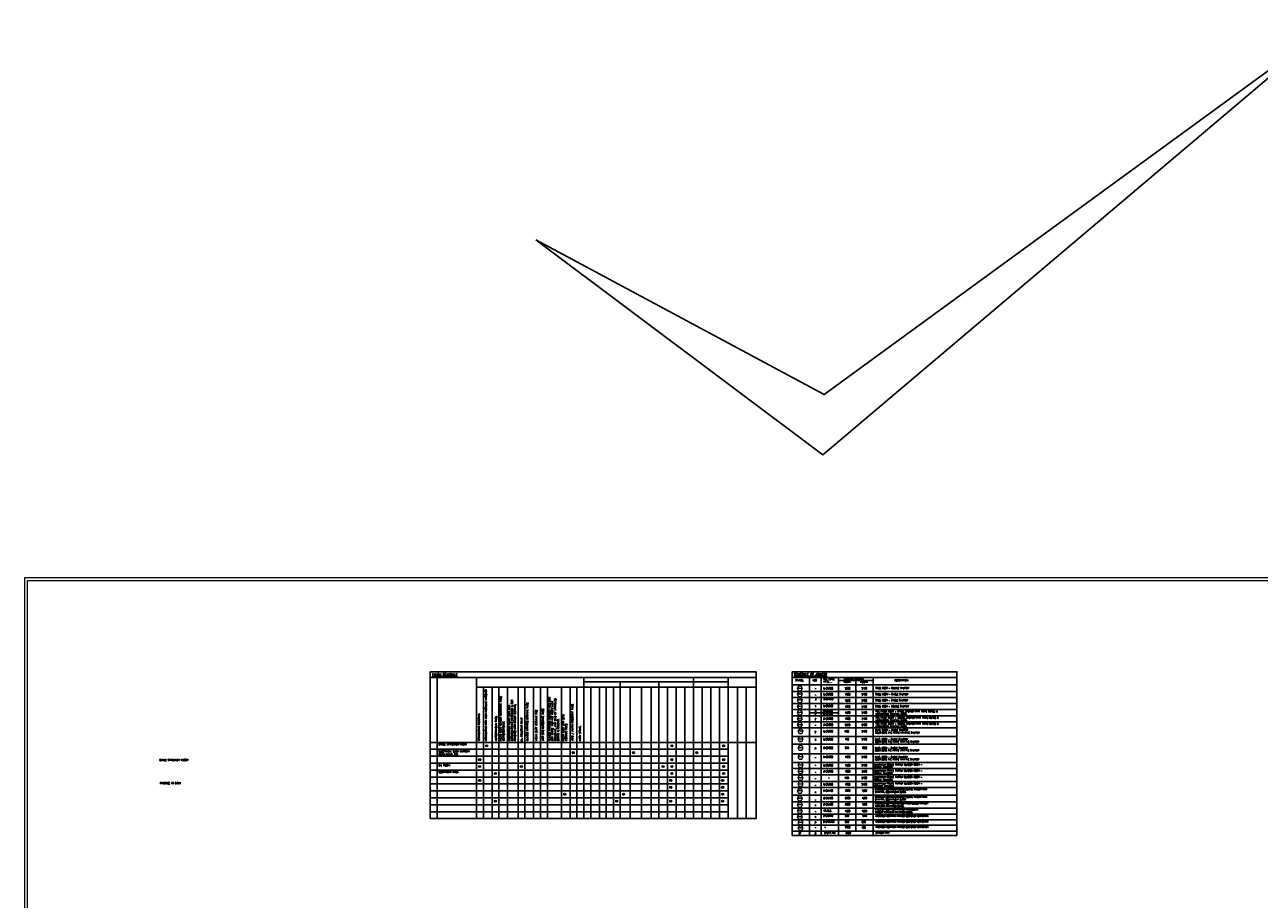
# Model space of a CAD drawing. Header units: inches. Extents: x 0 to 1544102, y 0 to 23144100.
# Tile 158 of 184: x 430965 to 644678, y 240069 to 391543. Entities that reach past the tile are written whole.
import ezdxf
from ezdxf.enums import TextEntityAlignment as Align

# ---------------------------------------------------------------- set-up
doc = ezdxf.new("R2010")
doc.units = ezdxf.units.IN
doc.header["$LTSCALE"] = 1800
doc.header["$MEASUREMENT"] = 0
doc.linetypes.add('CENTER', pattern=[2, 1.25, -0.25, 0.25, -0.25])
doc.layers.add('1', color=7, linetype='Continuous')
for name, color, linetype, lineweight in [('2CON', 1, 'Continuous', 13), ('A-DOOR', 31, 'Continuous', 9), ('A-WIN TAG', 3, 'Continuous', 13), ('CLAD-1', 3, 'Continuous', 15), ('TEXT', 3, 'Continuous', 18)]:
    doc.layers.add(name, color=color, linetype=linetype, lineweight=lineweight)
doc.styles.add('ROMANC', font='ROMANC.SHX')
doc.styles.get("Standard").update_dxf_attribs({"font": 'arial.ttf'})

msp = doc.modelspace()

# ---------------------------------------------------------------- hatches: boundary and pattern name
at = {"layer": 'CLAD-1'}
h = msp.add_hatch(color=256, dxfattribs=at)
h.dxf.hatch_style = 1
h.paths.add_polyline_path([(511108.12, 266663.59, 1), (510740.42, 266663.59, 1)])
h = msp.add_hatch(color=256, dxfattribs=at)
h.dxf.hatch_style = 1
h.paths.add_polyline_path([(526108.12, 265463.6, 1), (525740.42, 265463.6, 1)])
h = msp.add_hatch(color=256, dxfattribs=at)
h.dxf.hatch_style = 1
h.paths.add_polyline_path([(536527.03, 265463.57, 1), (536159.33, 265463.57, 1)])
h = msp.add_hatch(color=256, dxfattribs=at)
h.dxf.hatch_style = 1
h.paths.add_polyline_path([(543156.75, 266663.55, 1), (542789.05, 266663.55, 1)])
h = msp.add_hatch(color=256, dxfattribs=at)
h.dxf.hatch_style = 1
h.paths.add_polyline_path([(547493.26, 265463.57, 1), (547125.56, 265463.57, 1)])
h = msp.add_hatch(color=256, dxfattribs=at)
h.dxf.hatch_style = 1
h.paths.add_polyline_path([(552139.23, 266663.55, 1), (551771.54, 266663.55, 1)])
h = msp.add_hatch(color=256, dxfattribs=at)
h.dxf.hatch_style = 1
h.paths.add_polyline_path([(509908.12, 264263.59, 1), (509540.42, 264263.59, 1)])
h = msp.add_hatch(color=256, dxfattribs=at)
h.dxf.hatch_style = 1
h.paths.add_polyline_path([(509908.12, 263063.59, 1), (509540.42, 263063.59, 1)])
h = msp.add_hatch(color=256, dxfattribs=at)
h.dxf.hatch_style = 1
h.paths.add_polyline_path([(517108.12, 263063.6, 1), (516740.42, 263063.6, 1)])
h = msp.add_hatch(color=256, dxfattribs=at)
h.dxf.hatch_style = 1
h.paths.add_polyline_path([(541651.91, 263063.55, 1), (541284.21, 263063.55, 1)])
h = msp.add_hatch(color=256, dxfattribs=at)
h.dxf.hatch_style = 1
h.paths.add_polyline_path([(543156.75, 264263.55, 1), (542789.05, 264263.55, 1)])
h = msp.add_hatch(color=256, dxfattribs=at)
h.dxf.hatch_style = 1
h.paths.add_polyline_path([(543156.75, 263063.55, 1), (542789.05, 263063.55, 1)])
h = msp.add_hatch(color=256, dxfattribs=at)
h.dxf.hatch_style = 1
h.paths.add_polyline_path([(552139.23, 264263.55, 1), (551771.53, 264263.55, 1)])
h = msp.add_hatch(color=256, dxfattribs=at)
h.dxf.hatch_style = 1
h.paths.add_polyline_path([(552139.23, 263063.55, 1), (551771.54, 263063.55, 1)])
h = msp.add_hatch(color=256, dxfattribs=at)
h.dxf.hatch_style = 1
h.paths.add_polyline_path([(509908.12, 260663.59, 1), (509540.42, 260663.59, 1)])
h = msp.add_hatch(color=256, dxfattribs=at)
h.dxf.hatch_style = 1
h.paths.add_polyline_path([(512608.12, 261863.59, 1), (512240.42, 261863.59, 1)])
h = msp.add_hatch(color=256, dxfattribs=at)
h.dxf.hatch_style = 1
h.paths.add_polyline_path([(542978.74, 260663.56, 1), (542611.04, 260663.56, 1)])
h = msp.add_hatch(color=256, dxfattribs=at)
h.dxf.hatch_style = 1
h.paths.add_polyline_path([(543156.75, 261863.55, 1), (542789.05, 261863.55, 1)])
h = msp.add_hatch(color=256, dxfattribs=at)
h.dxf.hatch_style = 1
h.paths.add_polyline_path([(551961.22, 260663.56, 1), (551593.53, 260663.56, 1)])
h = msp.add_hatch(color=256, dxfattribs=at)
h.dxf.hatch_style = 1
h.paths.add_polyline_path([(552139.23, 261863.55, 1), (551771.54, 261863.55, 1)])
h = msp.add_hatch(color=256, dxfattribs=at)
h.dxf.hatch_style = 1
h.paths.add_polyline_path([(542978.74, 259463.57, 1), (542611.04, 259463.57, 1)])
h = msp.add_hatch(color=256, dxfattribs=at)
h.dxf.hatch_style = 1
h.paths.add_polyline_path([(551961.22, 259463.57, 1), (551593.53, 259463.57, 1)])
h = msp.add_hatch(color=256, dxfattribs=at)
h.dxf.hatch_style = 1
h.paths.add_polyline_path([(512608.12, 257063.68, 1), (512240.43, 257063.68, 1)])
h = msp.add_hatch(color=256, dxfattribs=at)
h.dxf.hatch_style = 1
h.paths.add_polyline_path([(524608.12, 258263.68, 1), (524240.43, 258263.68, 1)])
h = msp.add_hatch(color=256, dxfattribs=at)
h.dxf.hatch_style = 1
h.paths.add_polyline_path([(533622.52, 257063.68, 1), (533254.83, 257063.68, 1)])
h = msp.add_hatch(color=256, dxfattribs=at)
h.dxf.hatch_style = 1
h.paths.add_polyline_path([(534808.12, 258263.57, 1), (534440.43, 258263.57, 1)])
h = msp.add_hatch(color=256, dxfattribs=at)
h.dxf.hatch_style = 1
h.paths.add_polyline_path([(542978.74, 257063.57, 1), (542611.04, 257063.57, 1)])
h = msp.add_hatch(color=256, dxfattribs=at)
h.dxf.hatch_style = 1
h.paths.add_polyline_path([(551961.22, 258263.57, 1), (551593.53, 258263.57, 1)])
h = msp.add_hatch(color=256, dxfattribs=at)
h.dxf.hatch_style = 1
h.paths.add_polyline_path([(551961.22, 257063.57, 1), (551593.53, 257063.57, 1)])

# ---------------------------------------------------------------- linework, layer by layer
at = {"layer": '1'}
for p, q in [((501164.55, 278492.63, -15.33), (557594.91, 278492.61, 6.35)), ((557594.91, 278492.61, 6.35), (501164.55, 278492.63, -15.33)), ((557594.91, 278492.61, 6.35), (501164.55, 278492.63, -15.33)), ((502374.45, 278492.63, -15.33), (502374.46, 254046.75, -15.87)), ((509159.1, 278492.63, -15.33), (509159.1, 254046.75, -15.87)), ((527759.1, 254046.75, -17.71), (527759.1, 278492.63, -17.17)), ((546744.23, 278492.61, 4.19), (546744.24, 254046.73, 7.08)), ((552744.23, 278492.61, 6.35), (552744.24, 254046.73, 5.68)), ((557594.91, 279492.41, 6.35), (557594.91, 254046.73, 5.73)), ((557594.91, 279492.41, 6.35), (557594.91, 254046.73, 5.73)), ((557594.91, 279492.41, 6.35), (557594.91, 254046.73, 5.73)), ((557594.91, 279492.41, 6.35), (557594.91, 254046.73, 5.73)), ((563833.52, 279492.41), (586924.25, 279492.41)), ((563833.52, 278492.61), (592336.42, 278492.61)), ((566833.52, 278492.61), (566833.52, 251113)), ((568833.52, 278492.61), (568833.52, 251113)), ((571833.52, 278492.61), (571833.52, 251113)), ((571833.52, 277952.42), (577833.52, 277952.42)), ((574833.52, 277952.42), (574833.52, 251849.43)), ((577833.52, 278492.61), (577833.52, 251113)), ((557594.91, 276788.9, 6.35), (509159.1, 276788.92, -15.33)), ((510359.1, 276788.92, -14.88), (510359.1, 254046.75, -56.74)), ((511859.1, 276788.92, -14.88), (511859.1, 254046.75, -56.74)), ((513059.1, 276788.92, -14.88), (513059.1, 254046.75, -56.74)), ((514559.1, 276788.92, -14.88), (514559.1, 254046.75, -56.74)), ((516359.1, 276788.92, -14.88), (516359.1, 254046.75, -56.74)), ((517559.1, 276788.92, -14.88), (517559.1, 254046.75, -56.74)), ((519059.1, 276788.92, -14.88), (519059.1, 254046.75, -56.74)), ((520259.1, 276788.92, -14.88), (520259.1, 254046.75, -56.74)), ((521459.1, 276788.92, -14.88), (521459.1, 254046.75, -56.74)), ((523859.1, 276788.92, -14.88), (523859.1, 254046.75, -56.74)), ((525359.1, 276788.92, -14.88), (525359.1, 254046.75, -56.74)), ((526559.1, 276788.92, -14.88), (526559.1, 254046.75, -56.74)), ((527759.1, 277718.99, -17.17), (552744.23, 277718.97, 6.35)), ((528959.1, 254046.75, -16.81), (528959.1, 276788.92, -16.19)), ((530459.1, 254046.74, -16.94), (530459.1, 276788.92, -16.19)), ((531644.5, 254046.73, -1.91), (531644.5, 276788.91, 0.13)), ((532873.5, 254046.73, -6.76), (532873.5, 276788.91, -4.72)), ((534059.1, 277718.96, -1.61), (534059.1, 254046.72, -2.31)), ((535778.01, 276788.9, 11.53), (535778.01, 254046.73, 10.77)), ((537715.73, 276788.9, 12.57), (537715.73, 254046.73, 10.82)), ((539416.57, 276788.9, 17.28), (539416.57, 254046.73, 15.53)), ((540724.87, 277718.96, 9.42), (540724.88, 254046.73, 9.74)), ((540724.87, 276788.9, 10.49), (540724.88, 254046.73, 9.74)), ((542229.71, 276788.9, 10.48), (542229.72, 254046.73, 9.72)), ((543734.55, 276788.9, 7.84), (543734.56, 254046.73, 7.08)), ((543734.55, 276788.9, 7.84), (543734.56, 254046.73, 7.08)), ((545239.39, 276788.9, 3.03), (545239.4, 254046.73, 7.17)), ((548244.23, 276788.9, 6.8), (548244.24, 254046.73, 6.04)), ((549728.22, 276788.9, 6.8), (549728.22, 254046.73, 6.04)), ((551212.2, 276788.9, 6.8), (551212.2, 254046.73, 6.04)), ((552744.23, 276788.9, 6.35), (552744.24, 254046.73, 5.59)), ((552744.23, 276788.9, 6.35), (552744.24, 254046.73, 5.59)), ((552744.23, 276788.9, 6.35), (552744.24, 254046.73, 5.59)), ((552744.23, 276788.9, 6.35), (552744.24, 254046.73, 5.59)), ((554337.79, 276788.9, 6.35), (554337.79, 254046.73, 5.59)), ((554337.79, 276788.9, 6.35), (554337.79, 254046.73, 5.59)), ((555837.79, 276788.9, 6.35), (555837.79, 254046.73, 5.59)), ((555837.79, 276788.9, 6.35), (555837.79, 254046.73, 5.59)), ((563833.52, 277234.39), (592336.42, 277234.39)), ((563833.52, 276080.51), (592336.42, 276080.51)), ((563833.52, 276080.51), (592336.42, 276080.51)), ((563833.52, 275030.71), (592336.42, 275030.71)), ((563833.52, 273980.91), (592336.42, 273980.91)), ((563833.52, 273980.91), (592336.42, 273980.91)), ((563833.52, 272931.11), (592336.42, 272931.11)), ((563833.52, 271850.6), (592336.42, 271850.6)), ((563833.52, 271850.6), (592336.42, 271850.6)), ((566833.52, 272362.5), (571833.52, 272362.5)), ((563833.52, 270800.8), (592336.42, 270800.8)), ((563833.52, 270800.8), (592336.42, 270800.8)), ((563833.52, 269751), (592336.42, 269751)), ((563833.52, 269751), (592336.42, 269751)), ((563833.52, 269751), (592336.42, 269751)), ((501164.55, 267246.74, -15.33), (557594.91, 267246.72, 6.35)), ((563833.52, 268291.54), (592336.42, 268291.54)), ((501164.55, 266046.74, -15.33), (552744.23, 266046.72, 5.55)), ((563821.42, 266927.95), (592324.32, 266927.95)), ((563833.52, 265239.39), (592336.42, 265239.39)), ((501164.55, 264846.74, -15.33), (552744.23, 264846.72, 5.55)), ((501164.55, 263646.74, -15.33), (552744.24, 263646.72, 5.55)), ((563833.52, 263787.13), (592336.42, 263787.13)), ((501164.55, 262446.74, -15.33), (552744.24, 262446.72, 5.55)), ((501164.55, 261246.74, -15.33), (552744.24, 261246.72, 5.55)), ((563833.52, 262715.02), (592336.42, 262715.02)), ((563833.52, 261607.6), (592336.42, 261607.6)), ((501164.55, 260046.74, -15.33), (552744.24, 260046.72, 5.55)), ((501164.55, 258846.74, -15.33), (552744.24, 258846.72, 5.55)), ((563833.52, 260500.18), (592336.42, 260500.18)), ((563833.52, 259421.3), (592336.42, 259421.3)), ((563833.52, 259421.3), (592336.42, 259421.3)), ((501164.55, 257646.74, -15.33), (552744.24, 257646.72, 5.55)), ((563833.52, 258122.18), (592336.42, 258122.18)), ((563833.52, 258122.18), (592336.42, 258122.18)), ((563833.52, 258122.18), (592336.42, 258122.18)), ((563833.52, 256931.27), (592336.42, 256931.27)), ((501164.55, 256446.74, -15.33), (552744.24, 256446.72, 5.55)), ((501164.55, 255246.74, -15.33), (552744.24, 255246.72, 5.55)), ((563833.52, 255867.49), (592336.42, 255867.49)), ((563833.52, 254803.71), (592336.42, 254803.71)), ((563833.52, 254803.71), (592336.42, 254803.71)), ((563833.52, 254803.71), (592336.42, 254803.71)), ((501164.55, 254046.75, -13.95), (552744.24, 254046.73, 6.94)), ((501164.55, 254046.75, -13.95), (557594.91, 254046.72, 5.73)), ((501164.55, 254046.74, -15.33), (552744.24, 254046.72, 5.55)), ((563833.52, 253860.31), (592336.42, 253860.31)), ((563833.52, 252916.9), (592336.42, 252916.9)), ((563833.52, 251849.43), (592336.42, 251849.43)), ((563833.52, 251113), (592336.42, 251113))]:
    msp.add_line(p, q, dxfattribs=at)
for points in [[(519456.5, 354295.5), (569148.5, 317048), (657144.5, 391542.5), (569371, 327474.5), (519456.5, 354295.5)], [(501164.55, 254046.75), (501164.55, 279492.43), (557594.91, 279492.41)], [(563833.52, 251113), (563833.52, 279492.41), (592336.42, 279492.41), (592336.42, 251113)]]:
    msp.add_lwpolyline(points, dxfattribs=at)
at = {"layer": '2CON'}
for p, q in [((565609.43, 276573.5, 0.05), (564709.43, 276573.5, 0.05)), ((565609.43, 275576.29, 0.05), (564709.43, 275576.29, 0.05)), ((565609.43, 274536.87, 0.05), (564709.43, 274536.87, 0.05)), ((565609.43, 273487.07, 0.05), (564709.43, 273487.07, 0.05)), ((565609.43, 272430.52, 0.05), (564709.43, 272430.52, 0.05)), ((565609.43, 271351.7, 0.05), (564709.43, 271351.7, 0.05)), ((565609.43, 270301.9, 0.05), (564709.43, 270301.9, 0.05)), ((565710.05, 269168.44, 0.05), (564810.05, 269168.44, 0.05)), ((565710.05, 267799.26, 0.05), (564810.05, 267799.26, 0.05)), ((565710.05, 266313.04, 0.05), (564810.05, 266313.04, 0.05)), ((565710.05, 264747.11, 0.05), (564810.05, 264747.11, 0.05)), ((565710.05, 263294.85, 0.05), (564810.05, 263294.85, 0.05)), ((565710.05, 262222.74, 0.05), (564810.05, 262222.74, 0.05)), ((565710.05, 261115.32, 0.05), (564810.05, 261115.32, 0.05)), ((565609.43, 258841.06, 0.05), (564709.43, 258841.06, 0.05)), ((565710.05, 260007.9, 0.05), (564810.05, 260007.9, 0.05)), ((565609.43, 257541.94, 0.05), (564709.43, 257541.94, 0.05)), ((565609.43, 256423.02, 0.05), (564709.43, 256423.02, 0.05)), ((565609.43, 255366.9, 0.05), (564709.43, 255366.9, 0.05)), ((565609.43, 254361.2, 0.05), (564709.43, 254361.2, 0.05)), ((565710.05, 253365.19, 0.05), (564810.05, 253365.19, 0.05)), ((565710.05, 252421.78, 0.05), (564810.05, 252421.78, 0.05))]:
    msp.add_line(p, q, dxfattribs=at)
at = {"layer": 'A-DOOR'}
for points in [[(430964.61, 295794.51), (772061.32, 295794.51), (772061.32, 88594.63), (430964.61, 88594.63)], [(431464.61, 295294.51), (771561.32, 295294.51), (771561.32, 89094.63), (431464.61, 89094.63)]]:
    msp.add_lwpolyline(points, close=True, dxfattribs=at)
at = {"layer": 'A-WIN TAG', "elevation": 0.05}
for points in [[(564934.43, 276963.21), (564709.43, 276573.5), (564934.43, 276183.79), (565384.43, 276183.79), (565609.43, 276573.5), (565384.43, 276963.21)], [(564934.43, 275966), (564709.43, 275576.29), (564934.43, 275186.57), (565384.43, 275186.57), (565609.43, 275576.29), (565384.43, 275966)], [(564934.43, 274926.58), (564709.43, 274536.87), (564934.43, 274147.15), (565384.43, 274147.15), (565609.43, 274536.87), (565384.43, 274926.58)], [(564934.43, 273876.78), (564709.43, 273487.07), (564934.43, 273097.36), (565384.43, 273097.36), (565609.43, 273487.07), (565384.43, 273876.78)], [(564934.43, 272820.23), (564709.43, 272430.52), (564934.43, 272040.8), (565384.43, 272040.8), (565609.43, 272430.52), (565384.43, 272820.23)], [(564934.43, 271741.42), (564709.43, 271351.7), (564934.43, 270961.99), (565384.43, 270961.99), (565609.43, 271351.7), (565384.43, 271741.42)], [(564934.43, 270691.62), (564709.43, 270301.9), (564934.43, 269912.19), (565384.43, 269912.19), (565609.43, 270301.9), (565384.43, 270691.62)], [(565035.05, 269558.15), (564810.05, 269168.44), (565035.05, 268778.72), (565485.05, 268778.72), (565710.05, 269168.44), (565485.05, 269558.15)], [(565035.05, 268188.97), (564810.05, 267799.26), (565035.05, 267409.55), (565485.05, 267409.55), (565710.05, 267799.26), (565485.05, 268188.97)], [(565035.05, 266702.76), (564810.05, 266313.04), (565035.05, 265923.33), (565485.05, 265923.33), (565710.05, 266313.04), (565485.05, 266702.76)], [(565035.05, 265136.82), (564810.05, 264747.11), (565035.05, 264357.4), (565485.05, 264357.4), (565710.05, 264747.11), (565485.05, 265136.82)], [(565035.05, 263684.56), (564810.05, 263294.85), (565035.05, 262905.14), (565485.05, 262905.14), (565710.05, 263294.85), (565485.05, 263684.56)], [(565035.05, 262612.45), (564810.05, 262222.74), (565035.05, 261833.02), (565485.05, 261833.02), (565710.05, 262222.74), (565485.05, 262612.45)], [(565035.05, 261505.03), (564810.05, 261115.32), (565035.05, 260725.61), (565485.05, 260725.61), (565710.05, 261115.32), (565485.05, 261505.03)], [(564934.43, 259230.77), (564709.43, 258841.06), (564934.43, 258451.35), (565384.43, 258451.35), (565609.43, 258841.06), (565384.43, 259230.77)], [(565035.05, 260397.61), (564810.05, 260007.9), (565035.05, 259618.19), (565485.05, 259618.19), (565710.05, 260007.9), (565485.05, 260397.61)], [(564934.43, 257931.65), (564709.43, 257541.94), (564934.43, 257152.23), (565384.43, 257152.23), (565609.43, 257541.94), (565384.43, 257931.65)], [(564934.43, 256812.73), (564709.43, 256423.02), (564934.43, 256033.31), (565384.43, 256033.31), (565609.43, 256423.02), (565384.43, 256812.73)], [(564934.43, 255756.61), (564709.43, 255366.9), (564934.43, 254977.18), (565384.43, 254977.18), (565609.43, 255366.9), (565384.43, 255756.61)], [(564934.43, 254750.91), (564709.43, 254361.2), (564934.43, 253971.49), (565384.43, 253971.49), (565609.43, 254361.2), (565384.43, 254750.91)], [(565035.05, 253754.9), (564810.05, 253365.19), (565035.05, 252975.48), (565485.05, 252975.48), (565710.05, 253365.19), (565485.05, 253754.9)], [(565035.05, 252811.49), (564810.05, 252421.78), (565035.05, 252032.07), (565485.05, 252032.07), (565710.05, 252421.78), (565485.05, 252811.49)]]:
    msp.add_lwpolyline(points, close=True, dxfattribs=at)
at = {"layer": 'CLAD-1'}
for centre in [(510924.27, 266663.59, -12.97), (525924.27, 265463.6, -15.17), (536343.18, 265463.57, 32.81), (542972.9, 266663.55, 6.71), (547309.41, 265463.57, 27.49), (551955.38, 266663.55, 5.42), (509724.27, 264263.59, 7.76), (509724.27, 263063.59, 7.76), (516924.27, 263063.6, -19.56), (541468.06, 263063.55, 0.66), (542972.9, 264263.55, 6.71), (542972.9, 263063.55, 1.04), (551955.38, 264263.55, 3.91), (551955.38, 263063.55, 5.3), (509724.27, 260663.59, 7.76), (512424.27, 261863.59, -21.8), (542794.89, 260663.56, 20.44), (542972.9, 261863.55, 1.04), (551777.37, 260663.56, 20.44), (551955.38, 261863.55, 5.26), (542794.89, 259463.57, 28.7), (551777.37, 259463.57, 27.88), (512424.27, 257063.68, -33.39), (524424.27, 258263.68, -28.43), (533438.68, 257063.68, 12.39), (534624.27, 258263.57, 19.48), (542794.89, 257063.57, 28.73), (551777.37, 258263.57, 27.84), (551777.37, 257063.57, 27.8)]:
    msp.add_circle(centre, 183.85, dxfattribs=at)

# ---------------------------------------------------------------- texts
at = {"layer": 'A-WIN TAG'}
for s, height, p in [('SD', 250, (565139.73, 276773.44, 0.05)), ('SD', 250, (565139.73, 275776.23, 0.05)), ('1', 250, (565171.02, 276387.63, 0.05)), ('SD', 250, (565139.73, 274736.81, 0.05)), ('SD', 250, (565139.73, 273687.01, 0.05)), ('3', 250, (565171.02, 274351, 0.05)), ('2', 250, (565171.02, 275390.42, 0.05)), ('FPD', 200, (565143.67, 272590.47, 0.05)), ('FPD', 200, (565143.67, 271511.66, 0.05)), ('1', 200, (565143.67, 272268.73, 0.05)), ('6', 250, (565171.02, 273301.2, 0.05)), ('FPD', 200, (565143.67, 270461.86, 0.05)), ('3', 200, (565143.67, 270140.12, 0.05)), ('2', 200, (565143.67, 271189.92, 0.05)), ('PD', 200, (565244.3, 269328.39, 0.05)), ('PD', 200, (565244.3, 267959.21, 0.05)), ('2', 200, (565271.64, 267613.39, 0.05)), ('1', 200, (565271.64, 268982.57, 0.05)), ('PD', 200, (565244.3, 266473, 0.05)), ('PD', 200, (565244.3, 264907.06, 0.05)), ('3', 200, (565271.64, 266127.18, 0.05)), ('AD', 200, (565244.3, 263454.81, 0.05)), ('4', 200, (565271.64, 264561.24, 0.05)), ('1', 200, (565271.64, 263108.98, 0.05)), ('AD', 200, (565244.3, 262382.69, 0.05)), ('AD', 200, (565244.3, 261275.27, 0.05)), ('3', 200, (565271.64, 260929.45, 0.05)), ('2', 200, (565271.64, 262036.87, 0.05)), ('AW', 250, (565139.73, 259041, 0.05)), ('AD', 200, (565244.3, 260167.86, 0.05)), ('1', 250, (565171.02, 258655.19, 0.05)), ('4', 200, (565271.64, 259822.03, 0.05)), ('AW', 250, (565139.73, 257741.89, 0.05)), ('FW', 250, (565139.73, 256622.96, 0.05)), ('2', 250, (565171.02, 257356.07, 0.05)), ('FW', 250, (565139.73, 255566.84, 0.05)), ('AV', 250, (565139.73, 254561.14, 0.05)), ('3', 250, (565171.02, 255181.03, 0.05)), ('3', 250, (565171.02, 254175.33, 0.05)), ('1', 250, (565171.02, 256237.15, 0.05)), ('AV', 200, (565244.3, 253525.14, 0.05)), ('AV', 200, (565244.3, 252581.74, 0.05)), ('2', 200, (565271.64, 252235.91, 0.05)), ('1', 200, (565271.64, 253179.32, 0.05))]:
    msp.add_text(s, height=height, dxfattribs=at).set_placement(p, align=Align.MIDDLE)
at = {"layer": 'TEXT', "linetype": 'CENTER', "style": 'ROMANC'}
for s, p in [('%%UFINISH SCHEDULE', (501481.06, 279190.92, -15.36)), ('%%USCHEDULE OF JOINERY', (564094.85, 279230.05, 0.03))]:
    msp.add_text(s, height=375, dxfattribs=at).set_placement(p, align=Align.TOP_LEFT)
at = {"layer": 'TEXT', "style": 'ROMANC'}
msp.add_text('OIL RESISTANT PAINT', height=300, rotation=90, dxfattribs=at).set_placement((517129.39, 267395.12, -30.44))
msp.add_text('PASSAGE AT 8.5M', height=300, dxfattribs=at).set_placement((454364.38, 260030.15))
at = {"layer": 'TEXT', "linetype": 'CENTER', "attachment_point": 1, "line_spacing_factor": 0.9, "style": 'ROMANC'}
for s, insert, char_height, width in [('{\\T0.9;SYMBOL}', (564365.8, 278138.86, 0), 300, 10616.837), ('{\\T0.9;NOS.}', (567340.61, 278138.86, 0), 300, 10616.837), ('{\\T0.9;SILL LEVEL\\PAT EL....}', (569214.43, 278383.28, 0), 300, 10616.837), ('{\\T0.9;WIDTH}', (572759.21, 277864.79, 0), 300, 10616.837), ('{\\T0.9;MASONRY OPENING}', (572759.21, 278365.28, 0), 300, 10616.837), ('{\\T0.9;HEIGHT}', (575608.48, 277864.79, 0), 300, 10616.837), ('{\\T0.9;DESCRIPTION}', (581535.65, 278138.86, 0), 300, 10616.837), ('{\\T0.9;-}', (567702.14, 276765.8, 0), 300, 10616.837), ('{\\T0.9;(+)8.500}', (569212.16, 276765.8, 0), 300, 10616.837), ('{\\T0.9;(+)8.500}', (569212.16, 275716, 0), 300, 10616.837), ('{\\T0.9;2000}', (572933.14, 276765.8, 0), 300, 10616.837), ('{\\T0.9;1000}', (572933.14, 275716, 0), 300, 10616.837), ('{\\T0.9;2100}', (575830.27, 276765.8, 0), 300, 10616.837), ('{\\T0.9;2100}', (575830.27, 275716, 0), 300, 10616.837), ('{\\T0.9;STEEL DOOR - DOUBLE SHUTTER}', (578228.77, 276783.39, 0), 285, 17337.7921), ('{\\T0.9;STEEL DOOR - SINGLE SHUTTER}', (578228.77, 275733.59, 0), 285, 17337.7921), ('{\\T0.9;-}', (567702.14, 275666.7, 0), 300, 477.1538), ('{\\T0.9;1}', (567702.14, 273658.39, 0), 300, 477.1538), ('{\\T0.9;3}', (567728.38, 274848.93, 0), 300, 477.1538), ('{\\T0.9;(+)8.500}', (569212.16, 273707.69, 0), 300, 10616.837), ('{\\T0.9;(+)8.500}', (569232.08, 274929.83, 0), 300, 10616.837), ('{\\T0.9;1200}', (572933.14, 274654.22, 0), 300, 10616.837), ('{\\T0.9;1800}', (572933.14, 273604.42, 0), 300, 10616.837), ('{\\T0.9;2100}', (575830.27, 274654.22, 0), 300, 10616.837), ('{\\T0.9;2100}', (575830.27, 273604.42, 0), 300, 10616.837), ('{\\T0.9;STEEL DOOR - SINGLE SHUTTER}', (578181.78, 274675.37, 0), 285, 17337.7921), ('{\\T0.9;STEEL DOOR - DOUBLE SHUTTER }', (578181.78, 273625.57, 0), 285, 17337.7921), ('{\\T0.9;3}', (567702.14, 272769.09, 0), 300, 477.1538), ('{\\T0.9;2}', (567702.14, 272268.59, 0), 300, 477.1538), ('{\\T0.9;2}', (567702.14, 271436.79, 0), 300, 477.1538), ('{\\T0.9;(+)8.500}', (569146.65, 272807.36, 0), 300, 10616.837), ('{\\T0.9;(+)9.100}', (569146.65, 272306.86, 0), 300, 10616.837), ('{\\T0.9;(+)8.500}', (569212.16, 271486.09, 0), 300, 10616.837), ('{\\T0.9;1200}', (572933.14, 272566.6, 0), 300, 10616.837), ('{\\T0.9;1500}', (572933.14, 271486.09, 0), 300, 10616.837), ('{\\T0.9;2100}', (575830.27, 272566.6, 0), 300, 10616.837), ('{\\T0.9;2100}', (575830.27, 271486.09, 0), 300, 10616.837), ('{\\T0.9;FIRE PROOF DOOR - SINGLE SHUTTER WITH  PANIC DEVICE & VISION PANEL 6MM THK. GLASS}', (578228.77, 272750.26, 0), 285, 12982.2395), ('{\\T0.9;FIRE PROOF DOOR - DOUBLE SHUTTER WITH  PANIC DEVICE & VISION PANEL 6MM THK. GLASS}', (578228.77, 271662.11, 0), 285, 12952.9586), ('{\\T0.9;-}', (567702.14, 270386.99, 0), 300, 477.1538), ('{\\T0.9;(+)8.500}', (569212.16, 270436.29, 0), 300, 10616.837), ('{\\T0.9;(+)8.500}', (569212.16, 269310.52, 0), 300, 10616.837), ('{\\T0.9;2000}', (572933.14, 270436.29, 0), 300, 10616.837), ('{\\T0.9;900}', (572933.14, 269310.52, 0), 300, 10616.837), ('{\\T0.9;2100}', (575830.27, 270436.29, 0), 300, 10616.837), ('{\\T0.9;2100}', (575830.27, 269310.52, 0), 300, 10616.837), ('{\\T0.9;P.V.C. DOOR - SINGLE SHUTTER \\PSOLID CORE PVC FRAME WITH PVC SHUTTER}', (578202.55, 269511.58, 0), 285, 12627.2161), ('{\\T0.9;FIRE PROOF DOOR - DOUBLE SHUTTER WITH  PANIC DEVICE & VISION PANEL 6MM THK. GLASS}', (578228.77, 270612.31, 0), 285, 12952.9586), ('{\\T0.9;3}', (567702.14, 267845.06, 0), 300, 477.1538), ('{\\T0.9;2}', (567702.14, 269208.66, 0), 300, 477.1538), ('{\\T0.9;(+)8.500}', (569212.16, 267941.34, 0), 300, 10616.837), ('{\\T0.9;750}', (572933.14, 267941.34, 0), 300, 10616.837), ('{\\T0.9;2100}', (575830.27, 267941.34, 0), 300, 10616.837), ('{\\T0.9;P.V.C. DOOR - SINGLE SHUTTER \\PSOLID CORE PVC FRAME WITH PVC SHUTTER}', (578131.55, 267923.05, 0), 285, 12627.2161), ('{\\T0.9;3}', (567702.14, 266376.96, 0), 300, 477.1538), ('{\\T0.9;(+)8.800}', (569212.16, 266455.13, 0), 300, 10616.837), ('{\\T0.9;600}', (572933.14, 266455.13, 0), 300, 10616.837), ('{\\T0.9;1800}', (575830.27, 266455.13, 0), 300, 10616.837), ('{\\T0.9;P.V.C. DOOR - SINGLE SHUTTER \\PSOLID CORE PVC FRAME WITH PVC SHUTTER}', (578131.55, 266436.84, 0), 285, 12627.2161), ('{\\T0.9;-}', (567702.14, 264796.78, 0), 300, 477.1538), ('{\\T0.9;-}', (567702.14, 263445.99, 0), 300, 477.1538), ('{\\T0.9;(+)8.500}', (569212.16, 264889.19, 0), 300, 10616.837), ('{\\T0.9;(+)8.500}', (569212.16, 263436.93, 0), 300, 10616.837), ('{\\T0.9;1000}', (572933.14, 264889.19, 0), 300, 10616.837), ('{\\T0.9;1200}', (572933.14, 263436.93, 0), 300, 10616.837), ('{\\T0.9;2100}', (575830.27, 264889.19, 0), 300, 10616.837), ('{\\T0.9;2100}', (575830.27, 263436.93, 0), 300, 10616.837), ('ALUMINIUM FRAME PARTLY GLAZED DOOR - SINGLE SHUTTER', (578023.42, 263555.69, 0), 285, 10146.7833), ('{\\T0.9;P.V.C. DOOR - SINGLE SHUTTER \\PSOLID CORE PVC FRAME WITH PVC SHUTTER}', (578131.55, 264870.9, 0), 285, 12627.2161), ('{\\T0.9;-}', (567702.14, 262243.59, 0), 300, 477.1538), ('{\\T0.9;-}', (567702.14, 261136.18, 0), 300, 477.1538), ('{\\T0.9;(+)8.500}', (569212.16, 262364.82, 0), 300, 10616.837), ('{\\T0.9;-}', (569996.23, 261257.4, 0), 300, 548.8843), ('{\\T0.9;900}', (572933.14, 261257.4, 0), 300, 10616.837), ('{\\T0.9;1000}', (572933.14, 262364.82, 0), 300, 10616.837), ('{\\T0.9;2400}', (575830.27, 262364.82, 0), 300, 10616.837), ('{\\T0.9;2100}', (575830.27, 261257.4, 0), 300, 10616.837), ('ALUMINIUM FRAME PARTLY GLAZED DOOR - SINGLE SHUTTER', (578023.42, 262483.57, 0), 285, 10146.7833), ('ALUMINIUM FRAME PARTLY GLAZED DOOR - SINGLE SHUTTER', (578023.42, 261376.16, 0), 285, 10146.7833), ('{\\T0.9;4}', (567702.14, 258758.18, 0), 300, 477.1538), ('{\\T0.9;-}', (567702.14, 260028.76, 0), 300, 477.1538), ('{\\T0.9;(+)8.500}', (569212.16, 260149.98, 0), 300, 10616.837), ('{\\T0.9;(+)9.400}', (569212.16, 259056.79, 0), 300, 10616.837), ('{\\T0.9;3000}', (572933.14, 259056.79, 0), 300, 10616.837), ('{\\T0.9;1800}', (572933.14, 260149.98, 0), 300, 10616.837), ('{\\T0.9;2400}', (575830.27, 260149.98, 0), 300, 10616.837), ('{\\T0.9;1200}', (575830.27, 259056.79, 0), 300, 10616.837), ('ALUMINIUM FRAME PARTLY GLAZED DOOR - DOUBLE SHUTTER', (578023.42, 260268.74, 0), 285, 10146.7833), ('{\\T0.9;ANODISED ALUMINUM FRAMED SLIDING WINDOW WITH }', (578131.93, 259243.91, 0), 285, 17337.7921), ('{\\T0.9;6MM THK. CLEAR FLOAT GLASS}', (578131.93, 258797.05, 0), 285, 17337.7921), ('{\\T0.9;4}', (567702.14, 256503.49, 0), 300, 477.1538), ('{\\T0.9;-}', (567702.14, 257459.06, 0), 300, 477.1538), ('{\\T0.9;(+)9.400}', (569212.16, 257757.68, 0), 300, 10616.837), ('{\\T0.9;(+)9.400}', (569212.16, 256657.37, 0), 300, 10616.837), ('{\\T0.9;3000}', (572933.14, 256657.37, 0), 300, 10616.837), ('{\\T0.9;2500}', (572933.14, 257757.68, 0), 300, 10616.837), ('{\\T0.9;1200}', (575830.27, 257757.68, 0), 300, 10616.837), ('{\\T0.9;1200}', (575830.27, 256657.37, 0), 300, 10616.837), ('{\\T0.9;ANODISED ALUMINUM FRAMED SLIDING WINDOW WITH }', (578131.93, 257944.79, 0), 285, 17337.7921), ('{\\T0.9;ANODISED ALUMINUM FRAMED FIXED GLAZED WINDOW}', (578131.93, 256824.04, 0), 285, 17337.7921), ('{\\T0.9;6MM THK. CLEAR FLOAT GLASS}', (578131.93, 257497.94, 0), 285, 17337.7921), ('{\\T0.9;-}', (567702.14, 255439.71, 0), 300, 477.1538), ('{\\T0.9;1}', (567702.14, 254496.3, 0), 300, 477.1538), ('{\\T0.9;AS/ELE.}', (569235.92, 255583.33, 0), 300, 10616.837), ('{\\T0.9;(+)8.950}', (569212.16, 254689.08, 0), 300, 10616.837), ('{\\T0.9;600}', (572933.14, 254689.08, 0), 300, 917.7708), ('{\\T0.9;1200}', (572933.14, 255523.42, 0), 300, 10616.837), ('{\\T0.9;1200}', (575830.27, 255523.42, 0), 300, 10616.837), ('{\\T0.9;1650}', (575830.27, 254689.08, 0), 300, 10616.837), ('{\\T0.9;ANODISED ALUMINUM FRAMED FIXED GLASS }', (578131.93, 255766.75, 0), 285, 17337.7921), ('{\\T0.9;WITH 6MM THK WIRED GLASS}', (578131.93, 256377.19, 0), 285, 17337.7921), ('{\\T0.9;WINDOW WITH 6MM THK WIRED GLASS}', (578131.93, 255319.9, 0), 285, 17337.7921), ('{\\T0.9;ANODISED ALUMINUM FRAMED LOUVERED VENTILATOR}', (578236.41, 254655.74, 0), 285, 17337.7921), ('{\\T0.9;3}', (567702.14, 253552.89, 0), 300, 477.1538), ('{\\T0.9;-}', (567702.14, 252696.2, 0), 300, 477.1538), ('{\\T0.9;(+)10.300}', (569202.04, 253657.72, 0), 300, 10616.837), ('{\\T0.9;-}', (569379.5, 252714.31, 0), 300, 10616.837), ('{\\T0.9;600}', (572933.14, 253657.72, 0), 300, 10616.837), ('{\\T0.9;1000}', (572933.14, 252714.31, 0), 300, 10616.837), ('{\\T0.9;400}', (575830.27, 252660.5, 0), 300, 10616.837), ('{\\T0.9;600}', (575830.27, 253603.91, 0), 300, 10616.837), ('{\\T0.9;ANODISED ALUMINUM FRAMED LOUVERED VENTILATOR}', (578236.41, 253676.6, 0), 285, 17337.7921), ('{\\T0.9;ANODISED ALUMINUM FRAMED LOUVERED VENTILATOR}', (578236.41, 252733.19, 0), 285, 17337.7921), ('{\\T0.9;EF}', (564939.18, 251642.74, 0), 300, 10616.837), ('{\\T0.9;3}', (567702.14, 251629.52, 0), 300, 477.1538), ('{\\T0.9;(+)11.150\\fISOCPEUR|b0|i0|c0|p34;℄}', (569379.5, 251747.61, 0), 300, 10616.837), ('{\\T0.9;330%%C }', (573063.25, 251715.22, 0), 300, 10616.837), ('{\\T0.9;EXHAUST FAN}', (578236.41, 251738.61, 0), 285, 17337.7921)]:
    msp.add_mtext(s, dxfattribs=dict(at, insert=insert, char_height=char_height, width=width))
at = {"layer": 'TEXT', "char_height": 300, "attachment_point": 1, "rotation": 90, "style": 'ROMANC'}
for s, insert, width in [('GRANOLITHIC WITH NON-METALLIC HARDNER', (510671.76, 267546.74, -14.07), 9177.9342), ('GLAZED VITRIFIED CERAMIC TILES FOR DRY AREAS. FOR WET AREAS HEAT RESISTANT, ANTI SKID OF APPROVED BRAND & COLOUR.', (521659.1, 267546.74, -14.07), 8605.1585), ('HEAVY DUTY CEMENT CONCRETE TILES (CARBORANDUM)', (513200.1, 267546.74, -14.07), 8766.1585), ('GRANOLITHIC FLOOR WITH NON METALLIC FLOOR HARDENER & TOP FINISHED WITH EPOXY COATING.', (514696.96, 267546.74, -14.07), 8605.1585), ('GLAZED VITRIFIED CERAMIC TILES', (517837.1, 267546.74, -14.07), 6733.2654), ('HEAVY DUTY ANTI SKID CERAMIC TILES', (524048.6, 267546.74, -14.07), 6733.2654), ('GRANOLITHIC FLOORING', (509447.56, 267546.74, -14.07), 6505.6498), ('CORBORANDUM TILES', (512419.6, 267546.74, -14.07), 6733.2654), ('HEAVY DUTY CERAMIC TIES', (519382.1, 267546.74, -14.07), 6733.2654), ('ANTI SKID MARBONITE TILES', (520510.1, 267546.74, -14.07), 7579.6276), ('ACID / ALKALI RESISTANT TILES', (525601.89, 267561, -12.09), 8604.6805), ('KOTA STONE.', (526918.1, 267546.74, -12.09), 6733.2654)]:
    msp.add_mtext(s, dxfattribs=dict(at, insert=insert, width=width))
at = {"layer": 'TEXT', "char_height": 300, "attachment_point": 1, "style": 'ROMANC'}
for s, insert, width in [('CABLE SPREADER ROOM', (502603.96, 267077.37, -15.17), 5142.8571), ('ELECTRICAL 220V BATTERY ROOM (UNIT #1)', (502603.96, 265830.74, -15.17), 6555.1453), ('CABLE SPREADER FLOOR', (454279.05, 264327), 6762.8467), ('OIL ROOM', (502603.96, 263430.69, -15.17), 5227.0032), ('EQUIPMENT AREA', (502603.96, 262254.6, -15.17), 5862.3761)]:
    msp.add_mtext(s, dxfattribs=dict(at, insert=insert, width=width))

doc.saveas('drawing.dxf')
